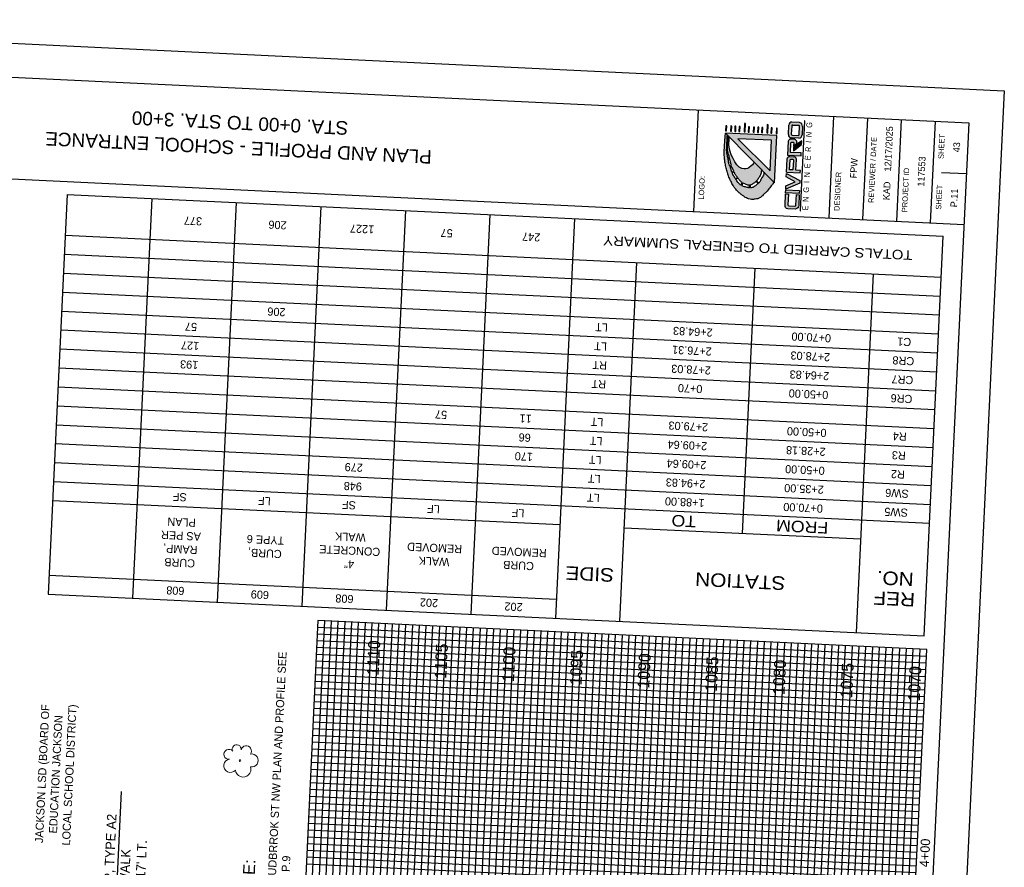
# Model space of a CAD drawing. Header units: feet. Extents: x 2247587 to 2248059, y 438959 to 439683.
# Tile 8 of 8: x 2247768 to 2248059, y 439432 to 439683. Entities that reach past the tile are written whole.
import ezdxf
from ezdxf import colors
from ezdxf.entities.mleader import LeaderData, LeaderLine
from ezdxf.enums import TextEntityAlignment as Align
from ezdxf.math import Vec2, Vec3

# ---------------------------------------------------------------- set-up
doc = ezdxf.new("R2010")
doc.units = ezdxf.units.FT
doc.header["$MEASUREMENT"] = 0
doc.linetypes.add('shrublt', pattern=[0])
for name, color, linetype in [('GE_P_CL_Text', 7, 'Continuous'), ('SH_Border', 7, 'Continuous'), ('SH_Data', 7, 'Continuous'), ('SH_Text', 7, 'Continuous'), ('SHT_LOGO_BLACK', 7, 'Continuous'), ('SHT_LOGO_BLUE', 160, 'Continuous'), ('SHT_LOGO_GREY', 9, 'Continuous'), ('TX_P_20', 7, 'Continuous'), ('VG_X_Cells', 3, 'Continuous'), ('VG_X_Shrub_Line_Lt', 3, 'shrublt')]:
    doc.layers.add(name, color=color, linetype=linetype)
doc.layers.add('SH_Major_Grid_Line', color=254, linetype='Continuous', transparency=0.3)
doc.layers.add('SH_Minor_Grid_Line', color=252, linetype='Continuous', transparency=0.5)
doc.styles.add('Font 70-Sub Title', font='txt', dxfattribs={"width": 1.15, "height": 0.17})
doc.styles.add('Font 70-Title', font='txt', dxfattribs={"width": 1.15, "height": 0.2})
doc.styles.add('OHDOTSymbols', font='arial.ttf')
doc.styles.add('Slanted-Normal', font='font31.shx', dxfattribs={"height": 0.14})
doc.styles.get("Standard").update_dxf_attribs({"font": 'arial.ttf'})
doc.styles.add('Straight-Normal', font='font30.shx', dxfattribs={"height": 0.14})
doc.styles.add('Straight-Sub Title', font='font30.shx', dxfattribs={"height": 0.17})

# ---------------------------------------------------------------- blocks, each defined once
blk = doc.blocks.new('TREE')
at = {"layer": 'VG_X_Cells', "color": 3, "linetype": 'Continuous', "lineweight": 0}
blk.add_circle((0, 0), 0.012, dxfattribs=at)
for centre, radius, start, end in [((-0.165, 0.093), 0.0735, 39.0625, 279.5412), ((-0.049, 0.168), 0.0658, 354.0047, 205.9741), ((0.091, 0.141), 0.0776, 323.83, 165.0376), ((-0.143, -0.077), 0.0987, 96.1722, 320.5737), ((0.173, 0.002), 0.0957, 259.1453, 101.4596), ((0.047, -0.13), 0.114, 184.9476, 19.4572)]:
    blk.add_arc(centre, radius, start, end, dxfattribs=at)

msp = doc.modelspace()

# ---------------------------------------------------------------- hatches: boundary and pattern name
at = {"layer": 'SHT_LOGO_BLACK', "linetype": 'Continuous'}
h = msp.add_hatch(color=256, dxfattribs=at)
h.dxf.hatch_style = 1
h.paths.add_polyline_path([(2247991.688, 439649.209), (2247991.761, 439650.736), (2247991.467, 439650.75), (2247991.394, 439649.223)])
h.paths.add_polyline_path([(2247989.879, 439649.295), (2247990.173, 439649.281), (2247990.246, 439650.808), (2247989.952, 439650.822)])
h.paths.add_polyline_path([(2247989.056, 439651.783), (2247988.763, 439651.797), (2247988.646, 439649.354), (2247988.939, 439649.316)])
h.paths.add_polyline_path([(2247987.131, 439649.426), (2247987.425, 439649.412), (2247987.498, 439650.939), (2247987.204, 439650.953)])
h.paths.add_polyline_path([(2247986.2, 439649.471), (2247986.272, 439650.998), (2247985.979, 439651.012), (2247985.906, 439649.485)])
h.paths.add_polyline_path([(2247984.673, 439649.543), (2247984.966, 439649.529), (2247985.039, 439651.057), (2247984.746, 439651.071)])
h.paths.add_polyline_path([(2247983.158, 439649.616), (2247983.452, 439649.602), (2247983.524, 439651.129), (2247983.231, 439651.143)])
h.paths.add_polyline_path([(2247982.332, 439652.104), (2247982.038, 439652.118), (2247981.921, 439649.675), (2247982.214, 439649.637)])
h.paths.add_polyline_path([(2247980.771, 439651.26), (2247980.478, 439651.274), (2247980.405, 439649.747), (2247980.699, 439649.733)])
h.paths.add_polyline_path([(2247979.184, 439649.805), (2247979.477, 439649.791), (2247979.55, 439651.319), (2247979.257, 439651.333)])
h.paths.add_polyline_path([(2247978.325, 439651.377), (2247978.031, 439651.391), (2247977.958, 439649.864), (2247978.252, 439649.85)])
h.paths.add_polyline_path([(2247976.81, 439651.449), (2247976.516, 439651.463), (2247976.443, 439649.936), (2247976.737, 439649.922)])
h = msp.add_hatch(color=256, dxfattribs=at)
h.dxf.hatch_style = 1
h.paths.add_polyline_path([(2247986.391, 439634.645, -0.0100538), (2247986.296, 439634.551), (2247985.657, 439635.217, 0.0039736), (2247985.737, 439635.301, 0.0407763), (2247985.831, 439635.421, 0.0060658), (2247986.389, 439636.279, 0.0612486), (2247986.857, 439637.269, 0.0382971), (2247987.148, 439638.445), (2247984.93, 439640.701), (2247984.43, 439639.956), (2247984.001, 439639.645), (2247983.37, 439639.032), (2247982.946, 439638.824), (2247982.505, 439638.7), (2247981.968, 439638.747), (2247981.249, 439638.885), (2247980.52, 439639.251), (2247979.805, 439639.907), (2247979.184, 439640.787), (2247978.691, 439641.744), (2247978.146, 439642.91), (2247977.796, 439643.839), (2247977.604, 439644.594), (2247977.456, 439645.825), (2247977.537, 439647.542), (2247977.579, 439648.18), (2247977.25, 439648.515, -0.0004178), (2247977.204, 439647.615, -0.0009491), (2247977.178, 439647.133, -0.0003513), (2247977.099, 439645.749, 0.0010701), (2247977.073, 439645.295, 0.0175554), (2247977.063, 439644.732, 0.0177429), (2247977.092, 439644.176, 0.0035925), (2247977.099, 439644.107), (2247976.784, 439644.051, -0.0386903), (2247976.779, 439644.215, -0.0002389), (2247976.784, 439644.326, 0.0000259), (2247976.833, 439645.355, 0.0000477), (2247976.906, 439646.884, 0.000037), (2247976.996, 439648.774), (2247976.474, 439649.304, 0.0036237), (2247976.324, 439647.838, 0.0074131), (2247976.266, 439647.12, 0.0009042), (2247976.116, 439644.757, 0.0045101), (2247976.091, 439644.283, 0.0190733), (2247976.084, 439642.987, 0.0173307), (2247976.179, 439641.564, 0.0195136), (2247976.342, 439640.42, 0.0153378), (2247976.649, 439638.983, 0.0122043), (2247977.026, 439637.595, 0.017423), (2247977.348, 439636.641, 0.0140154), (2247977.626, 439635.961, 0.0095353), (2247978.08, 439634.983, 0.0203776), (2247978.688, 439633.856, 0.0259798), (2247979.245, 439633.02, 0.0275654), (2247979.721, 439632.447, 0.0188905), (2247980.491, 439631.681, 0.0207887), (2247981.234, 439631.05, 0.0208279), (2247982.025, 439630.484, 0.0345989), (2247982.607, 439630.159, 0.0321449), (2247983.276, 439629.894, 0.0622685), (2247984.145, 439629.729, 0.0504328), (2247985.235, 439629.77, 0.0251176), (2247985.993, 439629.914, 0.0578308), (2247986.308, 439630.03, 0.025804), (2247986.746, 439630.282, 0.04348), (2247986.984, 439630.466, 0.0027378), (2247987.342, 439630.801, 0.002118), (2247987.8, 439631.239, 0.0015979), (2247988.54, 439631.954, 0.0065763), (2247988.716, 439632.131, 0.0239599), (2247988.766, 439632.187, 0.001113), (2247989.778, 439633.453, 0.0090846), (2247990.145, 439633.933, 0.0048876), (2247990.754, 439634.775), (2247987.838, 439637.742, -0.0318396), (2247987.729, 439637.157, -0.0711652), (2247987.486, 439636.567, -0.0167893), (2247987.187, 439636.097, 0.0284543), (2247987.017, 439635.816, 0.0507218), (2247986.821, 439635.334, -0.0714331), (2247986.668, 439634.997, -0.0493756)])
h.paths.add_polyline_path([(2247986.098, 439634.375, -0.0108233), (2247985.984, 439634.286, -0.0017467), (2247985.647, 439634.036, 0.0015962), (2247985.279, 439633.763, 0.0038763), (2247984.923, 439633.493, -0.0062063), (2247984.701, 439633.326, -0.0973222), (2247984.531, 439633.247, -0.0389742), (2247984.074, 439633.17, -0.0117369), (2247983.871, 439633.157), (2247983.829, 439634.012, 0.0286334), (2247984.195, 439634.116, 0.0564215), (2247984.493, 439634.258, 0.0186552), (2247984.841, 439634.494, 0.0193121), (2247985.159, 439634.747, 0.0136662), (2247985.456, 439635.016, 0.0011569), (2247985.48, 439635.04)], flags=16)
h.paths.add_polyline_path([(2247983.505, 439633.959), (2247983.497, 439633.158, -0.0159081), (2247983.27, 439633.178, -0.0228384), (2247982.841, 439633.248, -0.0184737), (2247982.32, 439633.378, -0.0260371), (2247981.796, 439633.56, -0.0166658), (2247981.339, 439633.763), (2247981.605, 439634.529, 0.0016515), (2247981.687, 439634.484, 0.0155438), (2247982.127, 439634.259, 0.0164872), (2247982.555, 439634.075, 0.0751877), (2247983.084, 439633.954, 0.0428865)], flags=16)
h.paths.add_polyline_path([(2247981.345, 439634.678), (2247981.029, 439633.924, -0.0240383), (2247980.644, 439634.167, -0.0641503), (2247980.389, 439634.399, -0.0219687), (2247980.134, 439634.726, -0.0087488), (2247979.548, 439635.584, -0.000355), (2247979.5, 439635.657), (2247980.068, 439636.069, 0.0025312), (2247980.395, 439635.648, 0.0069283), (2247980.9, 439635.024, 0.0286355), (2247981.032, 439634.883, 0.0538056), (2247981.138, 439634.802, 0.0042656)], flags=16)
h.paths.add_polyline_path([(2247979.951, 439636.221), (2247979.397, 439635.815, -0.0031899), (2247978.972, 439636.476, -0.0135776), (2247978.8, 439636.765, -0.0298452), (2247978.516, 439637.351, -0.0040919), (2247978.434, 439637.556), (2247978.982, 439637.84, 0.0136595), (2247979.356, 439637.102, 0.0292253), (2247979.646, 439636.633, 0.0092972), (2247979.869, 439636.328, 0.0006391)], flags=16)
h.paths.add_polyline_path([(2247978.902, 439638.013), (2247978.365, 439637.735, -0.0113066), (2247978.162, 439638.312, -0.0105908), (2247978.022, 439638.775, 0.0117493), (2247977.894, 439639.192, 0.0161825), (2247977.793, 439639.467), (2247978.252, 439639.626, 0.0179051), (2247978.497, 439638.953, 0.0112231)], flags=16)
h.paths.add_polyline_path([(2247978.198, 439639.795), (2247977.717, 439639.643, 0.0108238), (2247977.632, 439639.821, -0.0583499), (2247977.48, 439640.233, -0.0115401), (2247977.382, 439640.685, -0.0034501), (2247977.212, 439641.596), (2247977.683, 439641.726, 0.0128454), (2247977.888, 439640.852, 0.0080365), (2247978.044, 439640.294, 0.0047092)], flags=16)
h.paths.add_polyline_path([(2247977.639, 439641.921), (2247977.174, 439641.809, -0.0004807), (2247977.07, 439642.407, 0.0008641), (2247977.022, 439642.684, 0.0046803), (2247976.941, 439643.118, -0.0040725), (2247976.848, 439643.616, -0.0087736), (2247976.809, 439643.854), (2247977.123, 439643.911, 0.0056561), (2247977.139, 439643.803, 0.0201998), (2247977.214, 439643.448, 0.0195732), (2247977.348, 439642.989, -0.0170674), (2247977.506, 439642.462, -0.0078649)], flags=16)
at = {"layer": 'SHT_LOGO_BLUE'}
h = msp.add_hatch(color=256, dxfattribs=at)
h.dxf.hatch_style = 1
h.paths.add_polyline_path([(2247995.209, 439627.797, -0.4424596), (2247994.894, 439628.112), (2247995.045, 439631.266), (2247994.189, 439631.307), (2247994.028, 439627.935, 0.436831), (2247994.84, 439626.97), (2247997.123, 439626.861, 0.355742), (2247998.073, 439627.919), (2247998.224, 439631.073), (2247997.381, 439631.114), (2247997.234, 439628.041, -0.4660765), (2247996.933, 439627.715)])
h.paths.add_polyline_path([(2247994.232, 439632.504), (2247994.191, 439631.634), (2247998.255, 439631.44), (2247998.269, 439632.311)])
h.paths.add_polyline_path([(2247998.38, 439634.507), (2247998.416, 439635.244), (2247994.464, 439637.338), (2247994.419, 439636.396), (2247997.043, 439634.897), (2247994.301, 439633.732), (2247994.255, 439632.764)])
h.paths.add_polyline_path([(2247997.227, 439638.348), (2247997.375, 439641.451, 0.3843353), (2247996.657, 439642.327), (2247995.418, 439642.4, 0.4139416), (2247994.683, 439641.731), (2247994.493, 439637.76), (2247998.543, 439637.567), (2247998.577, 439638.283)])
h.paths.add_polyline_path([(2247996.374, 439638.43), (2247995.396, 439638.477), (2247995.534, 439641.36, -0.3637569), (2247995.771, 439641.618, -0.0878683), (2247996.256, 439641.595, -0.5539061), (2247996.51, 439641.287)], flags=16)
h.paths.add_polyline_path([(2247996.617, 439646.453), (2247996.575, 439645.565), (2247997.516, 439646.27), (2247997.53, 439646.566, 0.3731696), (2247996.831, 439647.455), (2247995.726, 439647.507, 0.3716199), (2247994.938, 439646.891), (2247994.742, 439642.783), (2247998.764, 439642.591), (2247998.804, 439643.435), (2247995.643, 439643.586), (2247995.778, 439646.397, -0.3813804), (2247996.007, 439646.63), (2247996.407, 439646.611, -0.3078669)])
h.paths.add_polyline_path([(2247995.025, 439648.836, 0.436831), (2247995.837, 439647.871), (2247998.121, 439647.762, 0.355742), (2247999.07, 439648.82), (2247999.188, 439651.279, 0.355742), (2247998.343, 439652.423), (2247996.06, 439652.532, 0.436831), (2247995.159, 439651.649)])
h.paths.add_polyline_path([(2247996.005, 439651.39, -0.3865207), (2247996.291, 439651.676), (2247997.991, 439651.595, -0.4364482), (2247998.343, 439651.27), (2247998.232, 439648.942, -0.4660765), (2247997.93, 439648.616), (2247996.207, 439648.698, -0.4424596), (2247995.892, 439649.013)], flags=16)
h = msp.add_hatch(color=256, dxfattribs=at)
h.dxf.hatch_style = 1
h.paths.add_polyline_path([(2247996.562, 439645.298), (2247996.534, 439644.707), (2247998.953, 439646.562), (2247998.976, 439647.051)])
at = {"layer": 'SHT_LOGO_GREY'}
h = msp.add_hatch(color=256, dxfattribs=at)
h.dxf.hatch_style = 1
h.paths.add_polyline_path([(2247990.959, 439634.567), (2247991.627, 439648.581), (2247976.474, 439649.304)])
h.paths.add_polyline_path([(2247990.069, 439647.165), (2247989.637, 439638.102), (2247980.128, 439647.639)], flags=16)
h = msp.add_hatch(color=256, dxfattribs=at)
h.dxf.hatch_style = 1
h.paths.add_polyline_path([(2247996.53, 439644.633), (2247996.502, 439644.042), (2247998.921, 439645.897), (2247998.944, 439646.386)])

# ---------------------------------------------------------------- linework, layer by layer
at = {"layer": 'SH_Border'}
for p, q in [((2247619.295, 439682.793), (2248058.795, 439661.819)), ((2247628.807, 439672.328), (2248048.33, 439652.307)), ((2248058.795, 439661.819), (2248026.381, 438982.592)), ((2247968.421, 439656.121), (2247966.991, 439626.155)), ((2248008.375, 439654.214), (2248006.945, 439624.248)), ((2248048.33, 439652.307), (2248016.869, 438993.058)), ((2248018.364, 439653.737), (2248016.934, 439623.771)), ((2248028.352, 439653.261), (2248026.922, 439623.295)), ((2248038.341, 439652.784), (2248036.911, 439622.818)), ((2247627.377, 439642.362), (2248046.9, 439622.341)), ((2248040.213, 439637.678), (2248047.615, 439637.324))]:
    msp.add_line(p, q, dxfattribs=at)
at = {"layer": 'SH_Data', "color": 7, "linetype": 'Continuous'}
for p, q in [((2247782.019, 439631.171), (2247776.387, 439513.145)), ((2247782.019, 439631.171), (2248040.742, 439618.824)), ((2247806.991, 439629.979), (2247801.359, 439511.954)), ((2247831.963, 439628.788), (2247826.33, 439510.762)), ((2247856.934, 439627.596), (2247851.302, 439509.57)), ((2247881.906, 439626.404), (2247876.273, 439508.379)), ((2247906.877, 439625.213), (2247901.245, 439507.187)), ((2247931.849, 439624.021), (2247926.217, 439505.995)), ((2247781.444, 439619.105), (2248040.166, 439606.758)), ((2248035.109, 439500.799), (2248040.742, 439618.824)), ((2247781.177, 439613.511), (2248039.899, 439601.164)), ((2247945.212, 439505.089), (2247950.268, 439611.048)), ((2247780.91, 439607.917), (2248039.632, 439595.571)), ((2247981.491, 439531.069), (2247985.228, 439609.38)), ((2248015.132, 439501.752), (2248020.189, 439607.711)), ((2247780.643, 439602.324), (2248039.365, 439589.977)), ((2247780.376, 439596.73), (2248039.098, 439584.383)), ((2247780.109, 439591.137), (2248038.831, 439578.79)), ((2247779.842, 439585.543), (2248038.564, 439573.196)), ((2247779.575, 439579.949), (2248038.297, 439567.603)), ((2247779.308, 439574.356), (2248038.03, 439562.009)), ((2247779.041, 439568.762), (2248037.763, 439556.415)), ((2247778.774, 439563.168), (2248037.496, 439550.822)), ((2247778.507, 439557.575), (2248037.23, 439545.228)), ((2247778.24, 439551.981), (2248036.963, 439539.634)), ((2247777.973, 439546.387), (2248036.696, 439534.041)), ((2247777.706, 439540.794), (2247927.536, 439533.644)), ((2247946.531, 439532.737), (2248016.451, 439529.4)), ((2247776.654, 439518.739), (2247926.483, 439511.589)), ((2247776.387, 439513.145), (2248035.109, 439500.799)), ((2247856.105, 439505.336), (2247833.223, 439025.849)), ((2248035.901, 439496.756), (2247856.105, 439505.336)), ((2248013.019, 439017.269), (2248035.901, 439496.756))]:
    msp.add_line(p, q, dxfattribs=at)
at = {"layer": 'SH_Major_Grid_Line', "color": 254, "linetype": 'Continuous'}
for p, q in [((2247853.201, 439024.895), (2247876.083, 439504.383)), ((2247873.178, 439023.942), (2247896.06, 439503.43)), ((2247893.155, 439022.989), (2247916.037, 439502.476)), ((2247913.133, 439022.035), (2247936.015, 439501.523)), ((2247933.11, 439021.082), (2247955.992, 439500.57)), ((2247953.087, 439020.129), (2247975.969, 439499.616)), ((2247973.064, 439019.175), (2247995.945, 439498.63)), ((2247993.042, 439018.222), (2248015.924, 439497.71)), ((2248034.946, 439476.746), (2247855.151, 439485.326)), ((2248033.993, 439456.768), (2247854.197, 439465.349)), ((2248033.039, 439436.791), (2247853.244, 439445.371))]:
    msp.add_line(p, q, dxfattribs=at)
at = {"layer": 'SH_Minor_Grid_Line', "color": 252, "linetype": 'Continuous'}
for p, q in [((2247835.221, 439025.753), (2247858.103, 439505.241)), ((2247837.219, 439025.658), (2247860.101, 439505.146)), ((2247839.217, 439025.563), (2247862.099, 439505.05)), ((2247841.214, 439025.467), (2247864.096, 439504.955)), ((2247843.212, 439025.372), (2247866.094, 439504.86)), ((2247845.21, 439025.277), (2247868.092, 439504.764)), ((2247847.208, 439025.181), (2247870.09, 439504.669)), ((2247849.205, 439025.086), (2247872.087, 439504.574)), ((2247851.203, 439024.991), (2247874.085, 439504.478)), ((2247855.198, 439024.8), (2247878.08, 439504.288)), ((2248035.804, 439494.725), (2247856.009, 439503.305)), ((2247857.196, 439024.705), (2247880.078, 439504.192)), ((2247859.194, 439024.609), (2247882.076, 439504.097)), ((2247861.192, 439024.514), (2247884.074, 439504.002)), ((2247863.189, 439024.419), (2247886.071, 439503.906)), ((2247865.187, 439024.323), (2247888.069, 439503.811)), ((2247867.185, 439024.228), (2247890.067, 439503.716)), ((2247869.183, 439024.133), (2247892.065, 439503.62)), ((2247871.18, 439024.037), (2247894.062, 439503.525)), ((2247875.176, 439023.847), (2247898.058, 439503.334)), ((2247877.173, 439023.751), (2247900.055, 439503.239)), ((2248035.709, 439492.728), (2247855.913, 439501.308)), ((2247879.171, 439023.656), (2247902.053, 439503.144)), ((2247881.169, 439023.561), (2247904.051, 439503.048)), ((2247883.167, 439023.465), (2247906.049, 439502.953)), ((2247885.164, 439023.37), (2247908.046, 439502.858)), ((2247887.162, 439023.275), (2247910.044, 439502.762)), ((2247889.16, 439023.179), (2247912.042, 439502.667)), ((2247891.158, 439023.084), (2247914.04, 439502.572)), ((2247895.153, 439022.893), (2247918.035, 439502.381)), ((2247897.151, 439022.798), (2247920.033, 439502.286)), ((2247899.148, 439022.703), (2247922.03, 439502.19)), ((2247901.146, 439022.607), (2247924.028, 439502.095)), ((2247903.144, 439022.512), (2247926.026, 439502)), ((2247905.142, 439022.417), (2247928.024, 439501.904)), ((2247907.139, 439022.321), (2247930.021, 439501.809)), ((2247909.137, 439022.226), (2247932.019, 439501.714)), ((2247911.135, 439022.131), (2247934.017, 439501.618)), ((2247915.13, 439021.94), (2247938.012, 439501.428)), ((2247917.128, 439021.845), (2247940.01, 439501.332)), ((2247919.126, 439021.749), (2247942.008, 439501.237)), ((2247921.123, 439021.654), (2247944.005, 439501.142)), ((2247923.121, 439021.559), (2247946.003, 439501.046)), ((2247925.119, 439021.463), (2247948.001, 439500.951)), ((2247927.117, 439021.368), (2247949.999, 439500.856)), ((2247929.114, 439021.273), (2247951.996, 439500.76)), ((2247931.112, 439021.177), (2247953.994, 439500.665)), ((2247935.108, 439020.987), (2247957.989, 439500.474)), ((2247937.105, 439020.891), (2247959.987, 439500.379)), ((2247939.103, 439020.796), (2247961.985, 439500.284)), ((2248035.613, 439490.73), (2247855.818, 439499.31)), ((2247941.101, 439020.701), (2247963.983, 439500.188)), ((2247943.098, 439020.605), (2247965.98, 439500.093)), ((2247945.096, 439020.51), (2247967.978, 439499.998)), ((2247947.094, 439020.415), (2247969.976, 439499.902)), ((2247949.092, 439020.319), (2247971.974, 439499.807)), ((2247951.089, 439020.224), (2247973.971, 439499.712)), ((2247955.085, 439020.033), (2247977.967, 439499.521)), ((2247957.083, 439019.938), (2247979.964, 439499.426)), ((2247959.08, 439019.843), (2247981.962, 439499.33)), ((2247961.078, 439019.747), (2247983.96, 439499.235)), ((2247963.076, 439019.652), (2247985.958, 439499.14)), ((2247965.073, 439019.557), (2247987.954, 439499.011)), ((2247967.071, 439019.461), (2247989.952, 439498.916)), ((2247969.069, 439019.366), (2247991.949, 439498.82)), ((2247971.067, 439019.271), (2247993.947, 439498.725)), ((2247975.062, 439019.08), (2247997.942, 439498.534)), ((2247977.06, 439018.985), (2247999.94, 439498.439)), ((2247979.058, 439018.889), (2248001.938, 439498.344)), ((2247981.055, 439018.794), (2248003.936, 439498.248)), ((2247983.053, 439018.699), (2248005.933, 439498.153)), ((2247985.051, 439018.603), (2248007.931, 439498.058)), ((2247987.048, 439018.508), (2248009.929, 439497.962)), ((2247989.046, 439018.413), (2248011.927, 439497.867)), ((2247991.044, 439018.317), (2248013.924, 439497.772)), ((2247995.039, 439018.127), (2248017.921, 439497.614)), ((2247997.037, 439018.031), (2248019.919, 439497.519)), ((2247999.035, 439017.936), (2248021.917, 439497.424)), ((2248035.423, 439486.734), (2247855.627, 439495.314)), ((2248035.518, 439488.732), (2247855.723, 439497.312)), ((2248001.033, 439017.841), (2248023.914, 439497.328)), ((2248003.03, 439017.745), (2248025.912, 439497.233)), ((2248005.028, 439017.65), (2248027.91, 439497.138)), ((2248007.026, 439017.555), (2248029.908, 439497.042)), ((2248009.023, 439017.459), (2248031.905, 439496.947)), ((2248011.021, 439017.364), (2248033.903, 439496.852)), ((2248035.327, 439484.737), (2247855.532, 439493.317)), ((2248035.137, 439480.741), (2247855.341, 439489.321)), ((2248035.232, 439482.739), (2247855.437, 439491.319)), ((2248035.041, 439478.743), (2247855.246, 439487.324)), ((2248034.851, 439474.748), (2247855.055, 439483.328)), ((2248034.755, 439472.75), (2247854.96, 439481.33)), ((2248034.565, 439468.755), (2247854.769, 439477.335)), ((2248034.66, 439470.753), (2247854.865, 439479.333)), ((2248034.469, 439466.757), (2247854.674, 439475.337)), ((2248034.279, 439462.762), (2247854.483, 439471.342)), ((2248034.374, 439464.759), (2247854.579, 439473.339)), ((2248034.183, 439460.764), (2247854.388, 439469.344)), ((2248034.088, 439458.766), (2247854.292, 439467.346)), ((2248033.897, 439454.771), (2247854.102, 439463.351)), ((2248033.802, 439452.773), (2247854.006, 439461.353)), ((2248033.611, 439448.778), (2247853.816, 439457.358)), ((2248033.707, 439450.775), (2247853.911, 439459.355)), ((2248033.516, 439446.78), (2247853.72, 439455.36)), ((2248033.325, 439442.784), (2247853.53, 439451.365)), ((2248033.421, 439444.782), (2247853.625, 439453.362)), ((2248033.23, 439440.787), (2247853.434, 439449.367)), ((2248033.135, 439438.789), (2247853.339, 439447.369)), ((2248032.944, 439434.793), (2247853.148, 439443.374)), ((2248032.753, 439430.798), (2247852.958, 439439.378)), ((2248032.849, 439432.796), (2247853.053, 439441.376)), ((2248032.658, 439428.8), (2247852.862, 439437.38)), ((2248032.563, 439426.803), (2247852.767, 439435.383)), ((2248032.467, 439424.805), (2247852.672, 439433.385))]:
    msp.add_line(p, q, dxfattribs=at)
at = {"layer": 'SHT_LOGO_BLACK'}
for p, q in [((2247978.365, 439637.735, -16254.303), (2247978.902, 439638.013, -16254.303)), ((2247978.434, 439637.556, -16254.303), (2247978.982, 439637.84, -16254.303)), ((2247979.397, 439635.815, -16254.303), (2247979.951, 439636.221, -16254.303)), ((2247979.5, 439635.657, -16254.303), (2247980.068, 439636.069, -16254.303))]:
    msp.add_line(p, q, dxfattribs=at)
at = {"layer": 'SHT_LOGO_BLACK', "linetype": 'Continuous', "elevation": -16254.303}
for points in [[(2247982.214, 439649.637), (2247982.332, 439652.104), (2247982.038, 439652.118), (2247981.921, 439649.675)], [(2247988.939, 439649.316), (2247989.056, 439651.783), (2247988.763, 439651.797), (2247988.646, 439649.354)], [(2247976.737, 439649.922), (2247976.81, 439651.449), (2247976.516, 439651.463), (2247976.443, 439649.936)], [(2247978.252, 439649.85), (2247978.325, 439651.377), (2247978.031, 439651.391), (2247977.958, 439649.864)], [(2247979.477, 439649.791), (2247979.55, 439651.319), (2247979.257, 439651.333), (2247979.184, 439649.805)], [(2247980.699, 439649.733), (2247980.771, 439651.26), (2247980.478, 439651.274), (2247980.405, 439649.747)], [(2247983.452, 439649.602), (2247983.524, 439651.129), (2247983.231, 439651.143), (2247983.158, 439649.616)], [(2247984.966, 439649.529), (2247985.039, 439651.057), (2247984.746, 439651.071), (2247984.673, 439649.543)], [(2247986.2, 439649.471), (2247986.272, 439650.998), (2247985.979, 439651.012), (2247985.906, 439649.485)], [(2247987.425, 439649.412), (2247987.498, 439650.939), (2247987.204, 439650.953), (2247987.131, 439649.426)], [(2247990.173, 439649.281), (2247990.246, 439650.808), (2247989.952, 439650.822), (2247989.879, 439649.295)], [(2247991.688, 439649.209), (2247991.761, 439650.736), (2247991.467, 439650.75), (2247991.394, 439649.223)]]:
    msp.add_lwpolyline(points, close=True, dxfattribs=at)
at = {"layer": 'SHT_LOGO_BLACK'}
msp.add_lwpolyline([(2247998.602, 439626.305), (2247999.874, 439652.951), (2247999.756, 439652.957), (2247998.485, 439626.32)], close=True, dxfattribs=at)
for points in [[(2247990.754, 439634.775, -0.0048876), (2247990.145, 439633.933, -0.0090846), (2247989.778, 439633.453, -0.001113), (2247988.766, 439632.187, -0.0239599), (2247988.716, 439632.131, -0.0065763), (2247988.54, 439631.954, -0.0015979), (2247987.8, 439631.239, -0.002118), (2247987.342, 439630.801, -0.0027378), (2247986.984, 439630.466, -0.04348), (2247986.746, 439630.282, -0.025804), (2247986.308, 439630.03, -0.0578308), (2247985.993, 439629.914, -0.0251176), (2247985.235, 439629.77, -0.0504328), (2247984.145, 439629.729, -0.0622685), (2247983.276, 439629.894, -0.0321449), (2247982.607, 439630.159, -0.0345989), (2247982.025, 439630.484, -0.0208279), (2247981.234, 439631.05, -0.0207887), (2247980.491, 439631.681, -0.0188905), (2247979.721, 439632.447, -0.0275654), (2247979.245, 439633.02, -0.0259798), (2247978.688, 439633.856, -0.0203776), (2247978.08, 439634.983, -0.0095353), (2247977.626, 439635.961, -0.0140155), (2247977.348, 439636.641, -0.017423), (2247977.026, 439637.595, -0.0122043), (2247976.649, 439638.983, -0.0153378), (2247976.342, 439640.42, -0.0195136), (2247976.179, 439641.564, -0.0173307), (2247976.084, 439642.987, -0.0190733), (2247976.091, 439644.283, -0.0045101), (2247976.116, 439644.757, -0.0009042), (2247976.266, 439647.12, -0.0074131), (2247976.324, 439647.838, -0.0036237), (2247976.474, 439649.304)], [(2247976.784, 439644.051, -0.0386903), (2247976.779, 439644.215, -0.0002389), (2247976.784, 439644.326, 0.0000259), (2247976.833, 439645.355, 0.0000477), (2247976.906, 439646.884, 0.000037), (2247976.996, 439648.774)], [(2247977.099, 439644.107, -0.0035925), (2247977.092, 439644.176, -0.0177429), (2247977.063, 439644.732, -0.0175554), (2247977.073, 439645.295, -0.0010701), (2247977.099, 439645.749, 0.0003513), (2247977.178, 439647.133, 0.0009491), (2247977.204, 439647.615, 0.0004178), (2247977.25, 439648.515)], [(2247977.174, 439641.809, -0.0002002), (2247977.165, 439641.862, -0.0004381), (2247977.07, 439642.407, 0.0008641), (2247977.022, 439642.684, 0.0046803), (2247976.941, 439643.118, -0.0040725), (2247976.848, 439643.616, -0.0087736), (2247976.809, 439643.854, -0.0402536)], [(2247977.639, 439641.921, 0.0078649), (2247977.506, 439642.462, 0.0170674), (2247977.348, 439642.989, -0.0195732), (2247977.214, 439643.448, -0.0201997), (2247977.139, 439643.803, -0.0056562), (2247977.123, 439643.911, -0.0177429)], [(2247977.717, 439639.643, 0.0108238), (2247977.632, 439639.821, -0.0583499), (2247977.48, 439640.233, -0.0115401), (2247977.382, 439640.685, -0.0034501), (2247977.212, 439641.596, -0.0004381)], [(2247978.198, 439639.795, -0.0047092), (2247978.044, 439640.294, -0.0080365), (2247977.888, 439640.852, -0.0117994), (2247977.698, 439641.654, 0.0010314), (2247977.682, 439641.726, 0.0170674)], [(2247978.365, 439637.735, -0.0113066), (2247978.162, 439638.312, -0.0105908), (2247978.022, 439638.775, 0.0117493), (2247977.894, 439639.192, 0.0161825), (2247977.793, 439639.467, -0.0583499)], [(2247978.902, 439638.013, -0.0112231), (2247978.497, 439638.953, -0.0174533), (2247978.258, 439639.609, -0.0001631), (2247978.252, 439639.626, -0.0080365)], [(2247979.397, 439635.815, -0.0031899), (2247978.972, 439636.476, -0.0135776), (2247978.8, 439636.765, -0.0298452), (2247978.516, 439637.351, -0.0040919), (2247978.434, 439637.556, -0.0105908)], [(2247979.951, 439636.221, -0.0006391), (2247979.869, 439636.328, -0.0092972), (2247979.646, 439636.633, -0.0292253), (2247979.356, 439637.102, -0.0136595), (2247978.982, 439637.84, -0.0115607)], [(2247987.148, 439638.445, -0.0382971), (2247986.857, 439637.269, -0.0612486), (2247986.389, 439636.279, -0.0060658), (2247985.831, 439635.421, -0.0407762), (2247985.737, 439635.301, -0.0039736), (2247985.657, 439635.217, -0.0136662)], [(2247987.838, 439637.742, -0.0318396), (2247987.729, 439637.157, -0.0711652), (2247987.486, 439636.567, -0.0167893), (2247987.187, 439636.097, 0.0284543), (2247987.017, 439635.816, 0.0507218), (2247986.821, 439635.334, -0.0714331), (2247986.668, 439634.997, -0.0493756), (2247986.391, 439634.645, -0.0100538), (2247986.296, 439634.551, -0.0017466)], [(2247981.029, 439633.924, -0.0240383), (2247980.644, 439634.167, -0.0641503), (2247980.389, 439634.399, -0.0219687), (2247980.134, 439634.726, -0.0087488), (2247979.548, 439635.584, -0.000355), (2247979.5, 439635.657, -0.0135776)], [(2247981.345, 439634.678, -0.0042656), (2247981.138, 439634.802, -0.0538056), (2247981.032, 439634.883, -0.0286355), (2247980.9, 439635.024, -0.0069283), (2247980.395, 439635.648, -0.0025312), (2247980.068, 439636.069, -0.0092972)], [(2247983.505, 439633.959, -0.0428865), (2247983.084, 439633.954, -0.0751877), (2247982.555, 439634.075, -0.0164872), (2247982.127, 439634.259, -0.0155437), (2247981.687, 439634.484, -0.0016515), (2247981.605, 439634.529, -0.0538056)], [(2247985.48, 439635.04, -0.0011569), (2247985.456, 439635.016, -0.0136662), (2247985.159, 439634.747, -0.0193121), (2247984.841, 439634.494, -0.0186552), (2247984.493, 439634.258, -0.0564215), (2247984.195, 439634.116, -0.0286334), (2247983.829, 439634.012, -0.0644534)], [(2247986.098, 439634.375, -0.0108233), (2247985.984, 439634.286, -0.0017466), (2247985.647, 439634.036, 0.0015963), (2247985.279, 439633.763, 0.0038763), (2247984.923, 439633.493, -0.0062062), (2247984.701, 439633.326, -0.0973222), (2247984.531, 439633.247, -0.0389742), (2247984.074, 439633.17, -0.0117369), (2247983.871, 439633.157, -0.0267757)], [(2247983.497, 439633.158, -0.0159081), (2247983.27, 439633.178, -0.0228384), (2247982.841, 439633.248, -0.0184737), (2247982.32, 439633.378, -0.0260371), (2247981.796, 439633.56, -0.0166658), (2247981.339, 439633.763, -0.0340904)]]:
    msp.add_lwpolyline(points, format="xyb", dxfattribs=at)
at = {"layer": 'SHT_LOGO_BLACK', "elevation": -16254.303}
for points in [[(2247984.93, 439640.701), (2247984.43, 439639.956), (2247984.001, 439639.645), (2247983.37, 439639.032), (2247982.946, 439638.824), (2247982.505, 439638.7), (2247981.968, 439638.747), (2247981.249, 439638.885), (2247980.52, 439639.251), (2247979.805, 439639.907), (2247979.184, 439640.787), (2247978.691, 439641.744), (2247978.146, 439642.91), (2247977.796, 439643.839), (2247977.604, 439644.594), (2247977.456, 439645.825), (2247977.537, 439647.542), (2247977.579, 439648.18)], [(2247976.784, 439644.051), (2247977.099, 439644.107)], [(2247976.809, 439643.854), (2247977.123, 439643.911)], [(2247977.174, 439641.809), (2247977.639, 439641.921)], [(2247977.212, 439641.596), (2247977.682, 439641.726)], [(2247977.717, 439639.643), (2247978.198, 439639.795)], [(2247977.793, 439639.467), (2247978.252, 439639.626)], [(2247981.029, 439633.924), (2247981.345, 439634.678)], [(2247981.339, 439633.763), (2247981.605, 439634.529)], [(2247986.098, 439634.375), (2247985.48, 439635.04)], [(2247986.296, 439634.551), (2247985.657, 439635.217)], [(2247983.497, 439633.158), (2247983.505, 439633.959)], [(2247983.871, 439633.157), (2247983.829, 439634.012)]]:
    msp.add_lwpolyline(points, dxfattribs=at)
at = {"layer": 'SHT_LOGO_BLUE'}
for p, q in [((2247995.025, 439648.836), (2247995.159, 439651.649)), ((2247998.343, 439652.423), (2247996.06, 439652.532)), ((2247996.291, 439651.676), (2247998.072, 439651.591)), ((2247996.005, 439651.39), (2247995.892, 439649.013)), ((2247996.149, 439648.701), (2247997.93, 439648.616)), ((2247998.232, 439648.942), (2247998.341, 439651.238)), ((2247999.188, 439651.279), (2247999.07, 439648.82)), ((2247998.121, 439647.762), (2247995.837, 439647.871))]:
    msp.add_line(p, q, dxfattribs=at)
for points in [[(2247998.764, 439642.591), (2247998.804, 439643.435), (2247995.643, 439643.586), (2247995.778, 439646.397, -0.3813804), (2247996.007, 439646.63), (2247996.407, 439646.611, -0.3078669), (2247996.617, 439646.453), (2247996.575, 439645.565), (2247997.516, 439646.27), (2247997.53, 439646.566, 0.3731696), (2247996.831, 439647.455), (2247995.726, 439647.507, 0.3716199), (2247994.938, 439646.891), (2247994.742, 439642.783), (2247998.764, 439642.591)], [(2247994.493, 439637.76), (2247994.683, 439641.731, -0.4139416), (2247995.418, 439642.4), (2247996.657, 439642.327)], [(2247996.51, 439641.287), (2247996.374, 439638.43), (2247995.396, 439638.477), (2247995.534, 439641.36, -0.3637569), (2247995.771, 439641.618, -0.0878683), (2247996.256, 439641.595, -0.5539061), (2247996.51, 439641.287, 0.5909718)], [(2247997.234, 439628.041), (2247997.381, 439631.114), (2247998.224, 439631.073), (2247998.073, 439627.919, -0.355742), (2247997.123, 439626.861), (2247994.84, 439626.97, -0.436831), (2247994.028, 439627.935), (2247994.189, 439631.307), (2247995.045, 439631.266), (2247994.894, 439628.112, 0.3865207), (2247995.152, 439627.8), (2247996.933, 439627.715, 0.4660765), (2247997.234, 439628.041, -0.087106)]]:
    msp.add_lwpolyline(points, format="xyb", dxfattribs=at)
for points in [[(2247996.562, 439645.298), (2247996.534, 439644.707), (2247998.953, 439646.562), (2247998.976, 439647.051), (2247996.562, 439645.298)], [(2247994.493, 439637.76), (2247998.543, 439637.567), (2247998.577, 439638.283), (2247997.227, 439638.348), (2247997.375, 439641.451)]]:
    msp.add_lwpolyline(points, dxfattribs=at)
for points in [[(2247994.255, 439632.764), (2247994.301, 439633.732), (2247997.043, 439634.897), (2247994.419, 439636.396), (2247994.464, 439637.338), (2247998.416, 439635.244), (2247998.38, 439634.507)], [(2247998.255, 439631.44), (2247994.191, 439631.634), (2247994.232, 439632.504), (2247998.269, 439632.311)]]:
    msp.add_lwpolyline(points, close=True, dxfattribs=at)
for centre, radius, start, end in [((2247996.019, 439651.673), 0.86, 87.26782, 181.65662), ((2247996.306, 439651.376), 0.301, 92.73763, 177.26782), ((2247998.016, 439651.269), 0.327, 354.44714, 80.13203), ((2247998.063, 439651.333), 1.126, 357.26782, 75.59825), ((2247995.878, 439648.73), 0.86, 172.87903, 267.26782), ((2247996.192, 439648.999), 0.301, 177.26782, 261.79801), ((2247997.944, 439648.906), 0.29, 267.26782, 7.2243), ((2247997.946, 439648.874), 1.126, 278.9374, 357.26782), ((2247996.53, 439641.491), 0.846, 357.26782, 81.36195)]:
    msp.add_arc(centre, radius, start, end, dxfattribs=at)
at = {"layer": 'SHT_LOGO_GREY', "elevation": -16254.303}
msp.add_lwpolyline([(2247990.959, 439634.567), (2247991.627, 439648.581), (2247976.474, 439649.304), (2247990.959, 439634.567)], dxfattribs=at)
msp.add_lwpolyline([(2247989.637, 439638.102), (2247990.069, 439647.165), (2247980.128, 439647.639)], close=True, dxfattribs=at)
at = {"layer": 'SHT_LOGO_GREY'}
msp.add_lwpolyline([(2247996.53, 439644.633), (2247996.502, 439644.042), (2247998.921, 439645.897), (2247998.944, 439646.386), (2247996.53, 439644.633)], dxfattribs=at)

# ---------------------------------------------------------------- block references
at = {"layer": 'VG_X_Shrub_Line_Lt', "xscale": 20, "yscale": 20, "zscale": 20}
msp.add_blockref('TREE', (2247833.067, 439463.951, 2171.273), dxfattribs=at)

# ---------------------------------------------------------------- texts
at = {"layer": 'GE_P_CL_Text', "style": 'Slanted-Normal'}
for s, insert, char_height, width, attachment_point, rotation in [('377', (2247819.189, 439623.35), 2.4, 57.4825, 5, 177.26782), ('206', (2247844.16, 439622.159), 2.4, 57.4825, 5, 177.26782), ('1227', (2247869.132, 439620.967), 2.4, 57.4825, 5, 177.26782), ('57', (2247894.104, 439619.775), 2.4, 57.4825, 5, 177.26782), ('247', (2247919.075, 439618.584), 2.4, 57.4825, 5, 177.26782), ('206', (2247843.842, 439596.505), 2.4, 57.4825, 5, 177.26782), ('57', (2247818.604, 439592.103), 2.4, 57.4825, 5, 177.26782), ('LT', (2247939.836, 439591.924), 2.4, 57.4825, 5, 177.26782), ('2+64.83', (2247966.814, 439590.636), 2.4, 57.4825, 5, 177.26782), ('0+70.00', (2248001.774, 439588.968), 2.4, 57.4825, 5, 177.26782), ('C1', (2248029.243, 439587.657), 2.4, 57.4825, 5, 177.26782), ('127', (2247818.337, 439586.509), 2.4, 57.4825, 5, 177.26782), ('LT', (2247939.569, 439586.33), 2.4, 57.4825, 5, 177.26782), ('2+76.31', (2247966.547, 439585.043), 2.4, 57.4825, 5, 177.26782), ('193', (2247818.07, 439580.915), 2.4, 57.4825, 5, 177.26782), ('2+78.03', (2248001.507, 439583.374), 2.4, 57.4825, 5, 177.26782), ('CR8', (2248028.976, 439582.063), 2.4, 57.4825, 5, 177.26782), ('RT', (2247939.302, 439580.736), 2.4, 57.4825, 5, 177.26782), ('2+78.03', (2247966.28, 439579.449), 2.4, 57.4825, 5, 177.26782), ('2+64.83', (2248001.24, 439577.781), 2.4, 57.4825, 5, 177.26782), ('RT', (2247939.036, 439575.143), 2.4, 57.4825, 5, 177.26782), ('CR7', (2248028.709, 439576.47), 2.4, 57.4825, 5, 177.26782), ('0+70', (2247966.013, 439573.855), 2.4, 57.4825, 5, 177.26782), ('0+50.00', (2248000.973, 439572.187), 2.4, 57.4825, 5, 177.26782), ('CR6', (2248028.442, 439570.876), 2.4, 57.4825, 5, 177.26782), ('57', (2247892.451, 439566.153), 2.4, 57.4825, 5, 177.26782), ('11', (2247917.422, 439564.961), 2.4, 57.4825, 5, 177.26782), ('LT', (2247938.502, 439563.955), 2.4, 57.4825, 5, 177.26782), ('2+79.03', (2247965.479, 439562.668), 2.4, 57.4825, 5, 177.26782), ('0+50.00', (2248000.44, 439561), 2.4, 57.4825, 5, 177.26782), ('66', (2247917.155, 439559.368), 2.4, 57.4825, 5, 177.26782), ('LT', (2247938.235, 439558.362), 2.4, 57.4825, 5, 177.26782), ('R4', (2248027.908, 439559.689), 2.4, 57.4825, 5, 177.26782), ('2+09.64', (2247965.212, 439557.074), 2.4, 57.4825, 5, 177.26782), ('2+28.18', (2248000.173, 439555.406), 2.4, 57.4825, 5, 177.26782), ('170', (2247916.888, 439553.774), 2.4, 57.4825, 5, 177.26782), ('LT', (2247937.968, 439552.768), 2.4, 57.4825, 5, 177.26782), ('2+09.64', (2247964.945, 439551.481), 2.4, 57.4825, 5, 177.26782), ('R3', (2248027.641, 439554.095), 2.4, 57.4825, 5, 177.26782), ('279', (2247866.678, 439550.564), 2.4, 57.4825, 5, 177.26782), ('0+50.00', (2247999.906, 439549.812), 2.4, 57.4825, 5, 177.26782), ('LT', (2247937.701, 439547.175), 2.4, 57.4825, 5, 177.26782), ('2+94.83', (2247964.678, 439545.887), 2.4, 57.4825, 5, 177.26782), ('R2', (2248027.374, 439548.502), 2.4, 57.4825, 5, 177.26782), ('948', (2247866.411, 439544.97), 2.4, 57.4825, 5, 177.26782), ('2+35.00', (2247999.639, 439544.219), 2.4, 57.4825, 5, 177.26782), ('SW6', (2248027.107, 439542.908), 2.4, 57.4825, 5, 177.26782), ('SF', (2247815.297, 439541.803), 2.4, 57.4825, 5, 177.26782), ('LF', (2247840.269, 439540.611), 2.4, 57.4825, 5, 177.26782), ('LT', (2247937.434, 439541.581), 2.4, 57.4825, 5, 177.26782), ('1+88.00', (2247964.412, 439540.293), 2.4, 57.4825, 5, 177.26782), ('SF', (2247865.24, 439539.42), 2.4, 57.4825, 5, 177.26782), ('LF', (2247890.212, 439538.228), 2.4, 57.4825, 5, 177.26782), ('0+70.00', (2247999.372, 439538.625), 2.4, 57.4825, 5, 177.26782), ('SW5', (2248026.84, 439537.314), 2.4, 57.4825, 5, 177.26782), ('CURB\\PRAMP,\\PAS PER\\PPLAN', (2247815.537, 439528.364), 2.4, 57.4825, 5, 177.26782), ('LF', (2247915.184, 439537.036), 2.4, 57.4825, 5, 177.26782), ('CURB,\\PTYPE 6', (2247840.509, 439527.172), 2.4, 57.4825, 5, 177.26782), ('4"\\PCONCRETE\\PWALK', (2247865.481, 439525.981), 2.4, 57.4825, 5, 177.26782), ('WALK\\PREMOVED', (2247890.452, 439524.789), 2.4, 57.4825, 5, 177.26782), ('CURB\\PREMOVED', (2247915.424, 439523.597), 2.4, 57.4825, 5, 177.26782), ('608', (2247813.978, 439514.155), 2.4, 57.4825, 5, 177.26782), ('609', (2247838.949, 439512.963), 2.4, 57.4825, 5, 177.26782), ('608', (2247863.921, 439511.771), 2.4, 57.4825, 5, 177.26782), ('202', (2247888.893, 439510.579), 2.4, 57.4825, 5, 177.26782), ('202', (2247913.864, 439509.388), 2.4, 57.4825, 5, 177.26782), ('FOR MUDBRROK ST NW PLAN AND PROFILE SEE SHEET P.9', (2247840.803, 439419.736), 2.4, 87.36758, 1, 87.26782), ('\\pxqc;JACKSON LSD (BOARD OF\\PEDUCATION JACKSON\\PLOCAL SCHOOL DISTRICT)', (2247771.377, 439416.509), 2.4, 87.36758, 1, 87.26782), ("END CURB RAMP, TYPE A2\\P\\\\ CONST. EAST WALK\\PSTA. 2+78.03, 56.17' LT.", (2247791.495, 439399.435, 2166.536), 2.8, 87.36758, 1, 87.26782)]:
    msp.add_mtext(s, dxfattribs=dict(at, insert=insert, char_height=char_height, width=width, attachment_point=attachment_point, rotation=rotation))
at = {"layer": 'SH_Border', "color": 7, "linetype": 'Continuous', "insert": (2248033.93, 439436.749), "char_height": 2.8, "width": 19.18517, "attachment_point": 2, "rotation": 87.26782, "style": 'Slanted-Normal'}
msp.add_mtext('4+00', dxfattribs=at)
at = {"layer": 'SH_Border', "insert": (2247833.437, 439419.947, -1083.62), "char_height": 3.5, "attachment_point": 1, "rotation": 87.26782, "style": 'OHDOTSymbols'}
msp.add_mtext_dynamic_manual_height_columns('NOTE:', width=47.69124, gutter_width=25, heights=[0], dxfattribs=at)
at = {"layer": 'SH_Data', "linetype": 'Continuous', "style": 'Straight-Sub Title'}
for s, p in [('12/17/2025', (2248024.652, 439644.626)), ('43', (2248044.699, 439645.123)), ('FPW', (2248014.368, 439638.911)), ('117553', (2248034.346, 439637.958)), ('KAD', (2248024.061, 439632.225)), ('P.11', (2248043.984, 439630.14))]:
    msp.add_text(s, height=2, rotation=87.26782, dxfattribs=at).set_placement(p, align=Align.MIDDLE_CENTER)
at = {"layer": 'SH_Data', "color": 7, "linetype": 'Continuous', "style": 'Straight-Normal'}
for s, p in [('SHEET', (2248040.239, 439645.335)), ('REVIEWER / DATE', (2248019.886, 439638.426)), ('DESIGNER', (2248009.571, 439632.064)), ('PROJECT ID', (2248029.614, 439632.48)), ('SHEET', (2248039.524, 439630.352))]:
    msp.add_text(s, height=1.6, rotation=87.26782, dxfattribs=at).set_placement(p, align=Align.MIDDLE_CENTER)
msp.add_text('LOGO:', height=1.6, rotation=87.26782, dxfattribs=at).set_placement((2247968.622, 439633.179), align=Align.TOP_CENTER)
at = {"layer": 'SH_Data', "color": 7, "linetype": 'Continuous'}
for s, height, style, width, p in [('TOTALS CARRIED TO GENERAL SUMMARY', 2.8, 'Font 70-Sub Title', 1.175, (2247986.007, 439615.389)), ('TO', 3.4, 'Font 70-Sub Title', 1.15, (2247964.145, 439534.7)), ('FROM', 3.4, 'Font 70-Sub Title', 1.15, (2247999.105, 439533.031)), ('SIDE', 4, 'Font 70-Title', 1.15, (2247936.359, 439519.047)), ('STATION', 4, 'Font 70-Title', 1.15, (2247980.816, 439516.925))]:
    msp.add_text(s, height=height, rotation=177.26782, dxfattribs=dict(at, style=style, width=width)).set_placement(p, align=Align.MIDDLE_CENTER)
at = {"layer": 'SH_Data', "color": 7, "linetype": 'Continuous', "insert": (2248026.431, 439514.748), "char_height": 4, "attachment_point": 5, "rotation": 177.26782, "line_spacing_factor": 0.9, "style": 'Font 70-Title'}
msp.add_mtext('REF\\PNO.', dxfattribs=at)
at = {"layer": 'SH_Data', "char_height": 3.5, "width": 20.80085, "attachment_point": 1, "rotation": 87.26782, "style": 'Slanted-Normal'}
for s, insert in [('1110', (2247870.508, 439489.155)), ('1105', (2247890.485, 439488.201)), ('1100', (2247910.462, 439487.248)), ('1095', (2247930.439, 439486.295)), ('1090', (2247950.417, 439485.341)), ('\\pxt3;1085', (2247970.394, 439484.388)), ('1080', (2247990.371, 439483.434)), ('1075', (2248010.348, 439482.481)), ('1070', (2248030.326, 439481.528))]:
    msp.add_mtext(s, dxfattribs=dict(at, insert=insert))
at = {"layer": 'SH_Text', "linetype": 'Continuous', "style": 'OHDOTSymbols'}
for s, p in [('STA. 0+00 TO STA. 3+00', (2247833.083, 439652.272)), ('PLAN AND PROFILE - SCHOOL ENTRANCE', (2247832.629, 439644.95, -2263.708))]:
    msp.add_text(s, height=4, rotation=177.26782, dxfattribs=at).set_placement(p, align=Align.MIDDLE_CENTER)
at = {"layer": 'SHT_LOGO_BLACK', "linetype": 'Continuous', "style": 'OHDOTSymbols'}
for s, width, p in [('G', 0.8, (2248001.197, 439651.694, 52.014)), ('N', 0.8, (2248001.063, 439648.882, 52.014)), ('I', 0.7, (2248000.96, 439646.717, 52.014)), ('R', 0.7, (2248000.855, 439644.521, 52.014)), ('E', 0.7, (2248000.621, 439639.622, 52.014)), ('E', 0.7, (2248000.735, 439641.995, 52.014)), ('N', 0.8, (2248000.496, 439637.001, 52.014)), ('I', 0.7, (2248000.393, 439634.844, 52.014)), ('G', 0.8, (2248000.284, 439632.55, 52.014)), ('N', 0.8, (2248000.15, 439629.743, 52.014)), ('E', 0.7, (2248000.026, 439627.155, 52.014))]:
    msp.add_text(s, height=1.704, rotation=87.26782, dxfattribs=dict(at, width=width)).set_placement(p, align=Align.MIDDLE_CENTER)

# ---------------------------------------------------------------- leaders
at = {"layer": 'TX_P_20'}
ml = msp.add_multileader_mtext('Standard', dxfattribs=at)
ml.set_content('', color=256)
ml.set_leader_properties()
ml.build(insert=Vec2(0, 0))
ml.multileader.update_dxf_attribs({"dogleg_length": 2.2, "arrow_head_size": 2, "scale": 20})
ctx = ml.context
ctx.base_point, ctx.scale, ctx.char_height, ctx.arrow_head_size, ctx.landing_gap_size, ctx.plane_origin, ctx.plane_x_axis, ctx.plane_y_axis = Vec3(2247798.286, 439458.415), 20, 2, 2, 1.8, Vec3(2247817.979, 439424.421), Vec3(-0.0476674, -0.9988633), Vec3(0.9988633, -0.0476674)
ctx.text_align_type = 2
notes = []
notes.append((ctx, [(0, (1, 1, 0), (2247795.316, 439396.185), (0.0476674, 0.9988633), 58.7, [(0, [(2247777.574, 439389.622)], 0, [])])]))
ctx.mtext.insert, ctx.mtext.text_direction, ctx.mtext.rotation, ctx.mtext.alignment, ctx.mtext.flow_direction = Vec3(2247799.199, 439456.569), Vec3(-0.0476674, -0.9988633), 3.1415927, 3, 5
for ctx, leaders in notes:
    for number, flags, end, landing, length, lines in leaders:
        leader = LeaderData()
        leader.index, (leader.has_last_leader_line, leader.has_dogleg_vector, leader.attachment_direction) = number, flags
        leader.last_leader_point, leader.dogleg_vector, leader.dogleg_length = Vec3(end), Vec3(landing), length
        for number, points, colour, breaks in lines:
            line = LeaderLine()
            line.index, line.vertices, line.color, line.breaks = number, Vec3.list(points), colors.encode_raw_color(colour), breaks
            leader.lines.append(line)
        ctx.leaders.append(leader)

doc.saveas('drawing.dxf')
